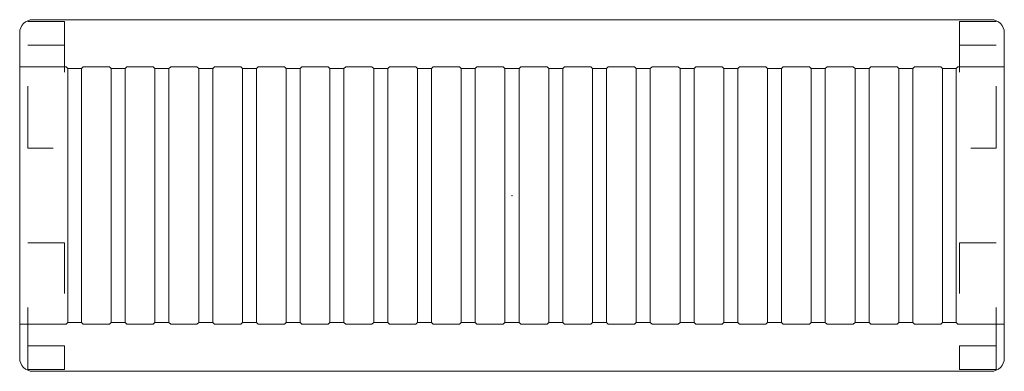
# Model space of a CAD drawing. Header units: metres. Extents: x -0.56 to 0.56, y -0.2 to 0.2.
import ezdxf

# ---------------------------------------------------------------- set-up
doc = ezdxf.new("R2010")
doc.units = ezdxf.units.M
doc.header["$MEASUREMENT"] = 0
doc.linetypes.add('Dash Style-1', pattern=[0.10582, 0.0529, -0.05292])
for name, color, linetype, lineweight in [('72_ARTEK_AKFURNITURE_D2_CH_FOOT_UNDER', 8, 'Dash Style-1', 5), ('72_ARTEK_AKFURNITURE_D2_CH_FRAME', 7, 'Continuous', 5), ('72_ARTEK_AKFURNITURE_D2SNAP', 1, 'Continuous', 18)]:
    doc.layers.add(name, color=color, linetype=linetype, lineweight=lineweight)
doc.layers.add('72_ARTEK_INSERT', color=7, linetype='Continuous')

# ---------------------------------------------------------------- blocks, each defined once
blk = doc.blocks.new('72_ARTEK_AKFURNITURE_D2_BENCH_153A_FOOT_UNDER')
at = {"layer": '72_ARTEK_AKFURNITURE_D2_CH_FOOT_UNDER', "flags": 128}
for points in [[(-0.5531875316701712, 0.199), (-0.5111875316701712, 0.199), (-0.5111875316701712, 0.0539999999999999), (-0.5531875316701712, 0.0539999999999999)], [(-0.5531875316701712, 0.1719999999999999), (-0.5111875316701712, 0.1719999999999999), (-0.5111875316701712, 0.199), (-0.5531875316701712, 0.199)], [(0.5531875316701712, 0.199), (0.5111875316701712, 0.199), (0.5111875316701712, 0.0539999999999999), (0.5531875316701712, 0.0539999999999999)], [(0.5531875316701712, 0.1719999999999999), (0.5111875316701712, 0.1719999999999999), (0.5111875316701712, 0.199), (0.5531875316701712, 0.199)], [(-0.5531875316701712, -0.0540000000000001), (-0.5111875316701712, -0.0540000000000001), (-0.5111875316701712, -0.1990000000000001), (-0.5531875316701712, -0.1990000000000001)], [(0.5531875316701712, -0.0540000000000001), (0.5111875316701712, -0.0540000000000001), (0.5111875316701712, -0.1990000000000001), (0.5531875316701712, -0.1990000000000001)], [(-0.5531875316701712, -0.1719999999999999), (-0.5111875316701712, -0.1719999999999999), (-0.5111875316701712, -0.199), (-0.5531875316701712, -0.199)], [(0.5531875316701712, -0.1719999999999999), (0.5111875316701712, -0.1719999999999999), (0.5111875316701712, -0.199), (0.5531875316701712, -0.199)]]:
    blk.add_lwpolyline(points, close=True, dxfattribs=at)
at = {"layer": '72_ARTEK_AKFURNITURE_D2SNAP', "linetype": 'Continuous', "lineweight": 5}
blk.add_point((0, 0), dxfattribs=at)
blk.add_point((0, 0), dxfattribs=at)
blk = doc.blocks.new('72_ARTEK_AKFURNITURE_D2_BENCH_153A_FRAME')
at = {"layer": '72_ARTEK_AKFURNITURE_D2_CH_FRAME', "flags": 128}
for points in [[(0.5474999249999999, 0.2009960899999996), (-0.5474999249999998, 0.2009960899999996, 0.4142135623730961), (-0.5624999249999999, 0.1859960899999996), (-0.5624999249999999, 0.1470001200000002), (-0.5094999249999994, 0.1470001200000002), (-0.5074999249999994, 0.145), (-0.4919999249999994, 0.14500009), (-0.4899998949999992, 0.1470001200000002), (-0.4599999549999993, 0.1470001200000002), (-0.4579999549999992, 0.145), (-0.4419999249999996, 0.14500009), (-0.4399998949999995, 0.1470001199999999), (-0.4099999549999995, 0.1470001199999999), (-0.4079999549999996, 0.145), (-0.3919999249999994, 0.1450000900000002), (-0.3899998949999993, 0.1470001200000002), (-0.3599999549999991, 0.1470001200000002), (-0.3579999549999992, 0.145), (-0.3419999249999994, 0.14500009), (-0.3399998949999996, 0.1470001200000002), (-0.3099999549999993, 0.1470001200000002), (-0.3079999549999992, 0.145), (-0.2919999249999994, 0.1450000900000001), (-0.2899998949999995, 0.1470001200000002), (-0.2599999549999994, 0.1470001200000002), (-0.2579999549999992, 0.145), (-0.2419998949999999, 0.1450001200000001), (-0.2399998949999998, 0.1470001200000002), (-0.2099999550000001, 0.1470001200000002), (-0.207999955, 0.1450001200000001), (-0.207999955, 0.145), (-0.1919998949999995, 0.1450001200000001), (-0.1899998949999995, 0.1470001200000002), (-0.1599999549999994, 0.1470001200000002), (-0.1579999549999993, 0.1450001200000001), (-0.1579999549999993, 0.145), (-0.1419998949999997, 0.1450001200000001), (-0.1399998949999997, 0.1470001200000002), (-0.1099999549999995, 0.1470001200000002), (-0.1079999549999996, 0.14500012), (-0.1079999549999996, 0.145), (-0.0919998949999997, 0.1450001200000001), (-0.0899998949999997, 0.1470001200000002), (-0.0599999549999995, 0.1470001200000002), (-0.0579999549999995, 0.1450001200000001), (-0.0579999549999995, 0.145), (-0.0419998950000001, 0.1450001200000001), (-0.0399998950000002, 0.1470001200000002), (-0.0099999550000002, 0.1470001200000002), (-0.0079999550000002, 0.1450001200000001), (-0.0079999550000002, 0.145), (0.007999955, 0.145), (0.0099999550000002, 0.1470001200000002), (0.0399998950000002, 0.1470001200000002), (0.0419998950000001, 0.1450001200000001), (0.0579999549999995, 0.145), (0.0599999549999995, 0.1470001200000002), (0.0899998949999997, 0.1470001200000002), (0.0919998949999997, 0.1450001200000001), (0.1079999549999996, 0.145), (0.1099999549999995, 0.1470001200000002), (0.1399998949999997, 0.1470001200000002), (0.1419998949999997, 0.1450001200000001), (0.1579999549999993, 0.145), (0.1599999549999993, 0.1470001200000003), (0.1899998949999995, 0.1470001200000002), (0.1919998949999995, 0.1450001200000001), (0.207999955, 0.145), (0.209999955, 0.1470001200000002), (0.2399998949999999, 0.1470001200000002), (0.2419999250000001, 0.1450000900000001), (0.2579999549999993, 0.145), (0.2599999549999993, 0.1470001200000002), (0.2899998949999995, 0.1470001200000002), (0.2919999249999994, 0.1450000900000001), (0.3079999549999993, 0.145), (0.3099999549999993, 0.1470001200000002), (0.3399998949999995, 0.1470001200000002), (0.3419998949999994, 0.1450001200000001), (0.3579999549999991, 0.145), (0.3599999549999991, 0.1470001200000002), (0.3899998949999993, 0.1470001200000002), (0.3919998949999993, 0.1450001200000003), (0.4079999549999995, 0.145), (0.4099999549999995, 0.1470001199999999), (0.4399998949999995, 0.1470001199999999), (0.4419998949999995, 0.1450001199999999), (0.4579999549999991, 0.145), (0.4599999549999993, 0.1470001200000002), (0.4899998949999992, 0.1470001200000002), (0.4919998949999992, 0.1450001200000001), (0.5074999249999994, 0.145), (0.5094999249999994, 0.1470001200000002), (0.5624999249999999, 0.1470001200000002), (0.5624999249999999, 0.1859960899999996, 0.4142135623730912), (0.5474999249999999, 0.2009960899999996)], [(-0.5624999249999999, -0.1859960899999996, 0.4142135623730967), (-0.5474999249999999, -0.2009960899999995), (0.5474999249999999, -0.2009960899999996, 0.4142135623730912), (0.5624999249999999, -0.1859960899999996), (0.5624999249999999, -0.1470001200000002), (0.5094999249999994, -0.1470001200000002), (0.5074999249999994, -0.1450001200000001), (0.5074999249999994, -0.145), (0.4919998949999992, -0.1450001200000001), (0.4899998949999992, -0.1470001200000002), (0.4599999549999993, -0.1470001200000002), (0.4579999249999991, -0.14500009), (0.4419999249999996, -0.14500009), (0.4399998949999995, -0.1470001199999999), (0.4099999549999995, -0.1470001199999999), (0.4079999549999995, -0.1450001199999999), (0.4079999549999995, -0.145), (0.3919998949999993, -0.1450001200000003), (0.3899998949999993, -0.1470001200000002), (0.3599999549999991, -0.1470001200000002), (0.3579999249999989, -0.1450000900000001), (0.3419999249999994, -0.14500009), (0.3399998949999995, -0.1470001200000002), (0.3099999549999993, -0.1470001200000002), (0.3079999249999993, -0.14500009), (0.2919999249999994, -0.1450000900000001), (0.2899998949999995, -0.1470001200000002), (0.2599999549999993, -0.1470001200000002), (0.2579999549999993, -0.145), (0.2419999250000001, -0.1450000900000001), (0.2399998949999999, -0.1470001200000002), (0.209999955, -0.1470001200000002), (0.207999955, -0.145), (0.1919998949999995, -0.1450001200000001), (0.1899998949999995, -0.1470001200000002), (0.1599999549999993, -0.1470001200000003), (0.1579999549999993, -0.145), (0.1419998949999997, -0.1450001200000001), (0.1399998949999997, -0.1470001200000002), (0.1099999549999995, -0.1470001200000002), (0.1079999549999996, -0.145), (0.0919998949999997, -0.1450001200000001), (0.0899998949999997, -0.1470001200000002), (0.0599999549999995, -0.1470001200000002), (0.0579999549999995, -0.145), (0.0419998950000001, -0.1450001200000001), (0.0399998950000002, -0.1470001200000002), (0.0099999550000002, -0.1470001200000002), (0.007999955, -0.145), (-0.0079999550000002, -0.145), (-0.0079999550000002, -0.1450001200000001), (-0.0099999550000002, -0.1470001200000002), (-0.0399998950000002, -0.1470001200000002), (-0.0419998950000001, -0.1450001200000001), (-0.0579999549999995, -0.145), (-0.0579999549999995, -0.1450001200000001), (-0.0599999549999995, -0.1470001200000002), (-0.0899998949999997, -0.1470001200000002), (-0.0919998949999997, -0.1450001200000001), (-0.1079999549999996, -0.145), (-0.1079999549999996, -0.14500012), (-0.1099999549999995, -0.1470001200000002), (-0.1399998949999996, -0.1470001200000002), (-0.1419998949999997, -0.1450001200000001), (-0.1579999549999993, -0.145), (-0.1579999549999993, -0.1450001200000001), (-0.1599999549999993, -0.1470001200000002), (-0.1899998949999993, -0.1470001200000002), (-0.1919998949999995, -0.1450001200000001), (-0.207999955, -0.145), (-0.207999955, -0.1450001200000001), (-0.209999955, -0.1470001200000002), (-0.2399998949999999, -0.1470001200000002), (-0.2419998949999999, -0.1450001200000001), (-0.2579999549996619, -0.145), (-0.2599999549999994, -0.1470001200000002), (-0.2899998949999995, -0.1470001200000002), (-0.2919999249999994, -0.1450000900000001), (-0.3079999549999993, -0.145), (-0.3099999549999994, -0.1470001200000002), (-0.3399998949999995, -0.1470001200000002), (-0.3419999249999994, -0.14500009), (-0.3579999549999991, -0.145), (-0.3599999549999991, -0.1470001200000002), (-0.3899998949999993, -0.1470001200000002), (-0.3919999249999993, -0.1450000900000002), (-0.4079999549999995, -0.145), (-0.4099999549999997, -0.1470001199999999), (-0.4399998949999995, -0.1470001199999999), (-0.4419999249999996, -0.14500009), (-0.4579999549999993, -0.145), (-0.4599999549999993, -0.1470001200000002), (-0.4899998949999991, -0.1470001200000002), (-0.4919999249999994, -0.14500009), (-0.5074999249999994, -0.145), (-0.5094999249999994, -0.1470001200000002), (-0.5624999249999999, -0.1470001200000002)]]:
    blk.add_lwpolyline(points, format="xyb", close=True, dxfattribs=at)
for points in [[(-0.5074999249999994, -0.1450001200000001), (-0.5074999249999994, 0.1450001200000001), (-0.5094999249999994, 0.1470001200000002), (-0.5624999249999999, 0.1470001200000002), (-0.5624999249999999, -0.1470001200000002), (-0.5094999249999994, -0.1470001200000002)], [(-0.4579999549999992, -0.14500012), (-0.4579999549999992, 0.14500012), (-0.4599999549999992, 0.1470001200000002), (-0.4899998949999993, 0.1470001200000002), (-0.4919998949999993, 0.1450001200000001), (-0.4919998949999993, -0.1450001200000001), (-0.4899998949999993, -0.1470001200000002), (-0.4599999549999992, -0.1470001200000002)], [(-0.4099999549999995, -0.1470001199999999), (-0.4079999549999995, -0.1450001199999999), (-0.4079999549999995, 0.1450001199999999), (-0.4099999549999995, 0.1470001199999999), (-0.4399998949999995, 0.1470001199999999), (-0.4419998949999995, 0.1450001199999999), (-0.4419998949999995, -0.1450001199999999), (-0.4399998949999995, -0.1470001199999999)], [(-0.3579999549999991, -0.1450001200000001), (-0.3579999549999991, 0.1450001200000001), (-0.3599999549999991, 0.1470001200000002), (-0.3899998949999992, 0.1470001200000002), (-0.3919998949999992, 0.1450001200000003), (-0.3919998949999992, -0.1450001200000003), (-0.3899998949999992, -0.1470001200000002), (-0.3599999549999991, -0.1470001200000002)], [(-0.3079999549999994, -0.145), (-0.3079999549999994, 0.145), (-0.3099999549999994, 0.1470001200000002), (-0.3399998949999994, 0.1470001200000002), (-0.3419998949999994, 0.1450001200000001), (-0.3419998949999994, -0.1450001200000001), (-0.3399998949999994, -0.1470001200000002), (-0.3099999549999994, -0.1470001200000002), (-0.3079998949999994, -0.1450000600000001)], [(-0.2579999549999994, -0.1450000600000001), (-0.2579999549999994, 0.1450001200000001), (-0.2599999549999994, 0.1470001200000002), (-0.2899998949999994, 0.1470001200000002), (-0.2919998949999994, 0.1450001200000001), (-0.2919998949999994, -0.1450001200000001), (-0.2899998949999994, -0.1470001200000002), (-0.2599999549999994, -0.1470001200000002), (-0.2579999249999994, -0.1450000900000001)], [(-0.2079999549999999, -0.1450001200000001), (-0.2079999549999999, 0.1450001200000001), (-0.2099999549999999, 0.1470001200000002), (-0.239999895, 0.1470001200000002), (-0.241999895, 0.1450001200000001), (-0.241999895, -0.1450001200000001), (-0.239999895, -0.1470001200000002), (-0.2099999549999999, -0.1470001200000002)], [(-0.1579999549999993, -0.1450001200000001), (-0.1579999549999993, 0.1450001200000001), (-0.1599999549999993, 0.1470001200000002), (-0.1899998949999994, 0.1470001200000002), (-0.1919998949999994, 0.1450001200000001), (-0.1919998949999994, -0.1450001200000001), (-0.1899998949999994, -0.1470001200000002), (-0.1599999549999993, -0.1470001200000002)], [(-0.1079999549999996, -0.14500012), (-0.1079999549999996, 0.14500012), (-0.1099999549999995, 0.1470001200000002), (-0.1399998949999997, 0.1470001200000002), (-0.1419998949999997, 0.1450001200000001), (-0.1419998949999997, -0.1450001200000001), (-0.1399998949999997, -0.1470001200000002), (-0.1099999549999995, -0.1470001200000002)], [(-0.0579999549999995, -0.1450001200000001), (-0.0579999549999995, 0.1450001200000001), (-0.0599999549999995, 0.1470001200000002), (-0.0899998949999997, 0.1470001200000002), (-0.0919998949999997, 0.1450001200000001), (-0.0919998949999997, -0.1450001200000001), (-0.0899998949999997, -0.1470001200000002), (-0.0599999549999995, -0.1470001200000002)], [(-0.0079999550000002, -0.1450001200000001), (-0.0079999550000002, 0.1450001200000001), (-0.0099999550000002, 0.1470001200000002), (-0.0399998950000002, 0.1470001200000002), (-0.0419998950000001, 0.1450001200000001), (-0.0419998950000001, -0.1450001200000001), (-0.0399998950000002, -0.1470001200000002), (-0.0099999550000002, -0.1470001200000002)], [(0.0099999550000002, 0.1470001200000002), (0.0079999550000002, 0.1450001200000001), (0.0079999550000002, -0.1450001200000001), (0.0099999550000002, -0.1470001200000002), (0.0399998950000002, -0.1470001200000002), (0.0419998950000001, -0.1450001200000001), (0.0419998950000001, 0.1450001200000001), (0.0399998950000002, 0.1470001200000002)], [(0.0599999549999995, 0.1470001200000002), (0.0579999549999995, 0.1450001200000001), (0.0579999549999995, -0.1450001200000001), (0.0599999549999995, -0.1470001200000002), (0.0899998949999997, -0.1470001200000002), (0.0919998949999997, -0.1450001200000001), (0.0919998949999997, 0.1450001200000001), (0.0899998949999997, 0.1470001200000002)], [(0.1099999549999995, 0.1470001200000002), (0.1079999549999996, 0.14500012), (0.1079999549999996, -0.14500012), (0.1099999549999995, -0.1470001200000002), (0.1399998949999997, -0.1470001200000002), (0.1419998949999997, -0.1450001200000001), (0.1419998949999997, 0.1450001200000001), (0.1399998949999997, 0.1470001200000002)], [(0.1599999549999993, 0.1470001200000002), (0.1579999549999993, 0.1450001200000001), (0.1579999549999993, -0.1450001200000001), (0.1599999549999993, -0.1470001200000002), (0.1899998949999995, -0.1470001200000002), (0.1919998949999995, -0.1450001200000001), (0.1919998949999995, 0.1450001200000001), (0.1899998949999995, 0.1470001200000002)], [(0.209999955, 0.1470001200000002), (0.207999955, 0.1450001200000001), (0.207999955, -0.1450001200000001), (0.209999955, -0.1470001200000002), (0.2399998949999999, -0.1470001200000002), (0.2419998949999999, -0.1450001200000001), (0.2419998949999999, 0.1450001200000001), (0.2399998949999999, 0.1470001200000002)], [(0.2599999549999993, 0.1470001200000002), (0.2579999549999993, 0.1450001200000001), (0.2579999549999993, -0.1450001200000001), (0.2599999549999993, -0.1470001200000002), (0.2899998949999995, -0.1470001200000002), (0.2919998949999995, -0.1450001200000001), (0.2919998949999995, 0.1450001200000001), (0.2899998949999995, 0.1470001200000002)], [(0.3099999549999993, 0.1470001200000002), (0.3079998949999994, 0.1450000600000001), (0.3079999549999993, -0.145), (0.3099999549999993, -0.1470001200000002), (0.3399998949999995, -0.1470001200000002), (0.3419998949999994, -0.1450001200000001), (0.3419998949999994, 0.1450001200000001), (0.3399998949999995, 0.1470001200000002)], [(0.3599999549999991, 0.1470001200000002), (0.357999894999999, 0.1450000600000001), (0.3579999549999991, -0.145), (0.3599999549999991, -0.1470001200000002), (0.3899998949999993, -0.1470001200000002), (0.3919998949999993, -0.1450001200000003), (0.3919998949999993, 0.1450001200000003), (0.3899998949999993, 0.1470001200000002)], [(0.4099999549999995, 0.1470001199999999), (0.4079998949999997, 0.14500006), (0.4079999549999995, -0.145), (0.4099999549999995, -0.1470001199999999), (0.4399998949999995, -0.1470001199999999), (0.4419998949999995, -0.1450001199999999), (0.4419998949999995, 0.1450001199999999), (0.4399998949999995, 0.1470001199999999)], [(0.4599999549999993, 0.1470001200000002), (0.4579999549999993, 0.14500012), (0.4579999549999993, -0.14500012), (0.4599999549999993, -0.1470001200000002), (0.4899998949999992, -0.1470001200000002), (0.4919998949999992, -0.1450001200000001), (0.4919998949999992, 0.1450001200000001), (0.4899998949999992, 0.1470001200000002)], [(0.5094999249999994, 0.1470001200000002), (0.5074998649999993, 0.1450000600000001), (0.5074999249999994, -0.145), (0.5094999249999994, -0.1470001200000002), (0.5624999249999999, -0.1470001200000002), (0.5624999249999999, 0.1470001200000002)]]:
    blk.add_lwpolyline(points, close=True, dxfattribs=at)
at = {"layer": '72_ARTEK_AKFURNITURE_D2SNAP', "linetype": 'Continuous', "lineweight": 5}
blk.add_point((0, 0), dxfattribs=at)
blk.add_point((0, 0), dxfattribs=at)
blk = doc.blocks.new('72artek_akfurniture289B0FA19E5CB440987DC5D94ACFA66E8')
for name in ['72_ARTEK_AKFURNITURE_D2_BENCH_153A_FRAME', '72_ARTEK_AKFURNITURE_D2_BENCH_153A_FOOT_UNDER']:
    blk.add_blockref(name, (0, 0))
blk = doc.blocks.new('XCAD0353BC53C00D65989BA23434A835DA8B4F')
at = {"color": 7}
blk.add_blockref('72artek_akfurniture289B0FA19E5CB440987DC5D94ACFA66E8', (0, 0), dxfattribs=at)

msp = doc.modelspace()

# ---------------------------------------------------------------- block references
at = {"layer": '72_ARTEK_INSERT'}
msp.add_blockref('XCAD0353BC53C00D65989BA23434A835DA8B4F', (0, 0), dxfattribs=at)

doc.saveas('drawing.dxf')
